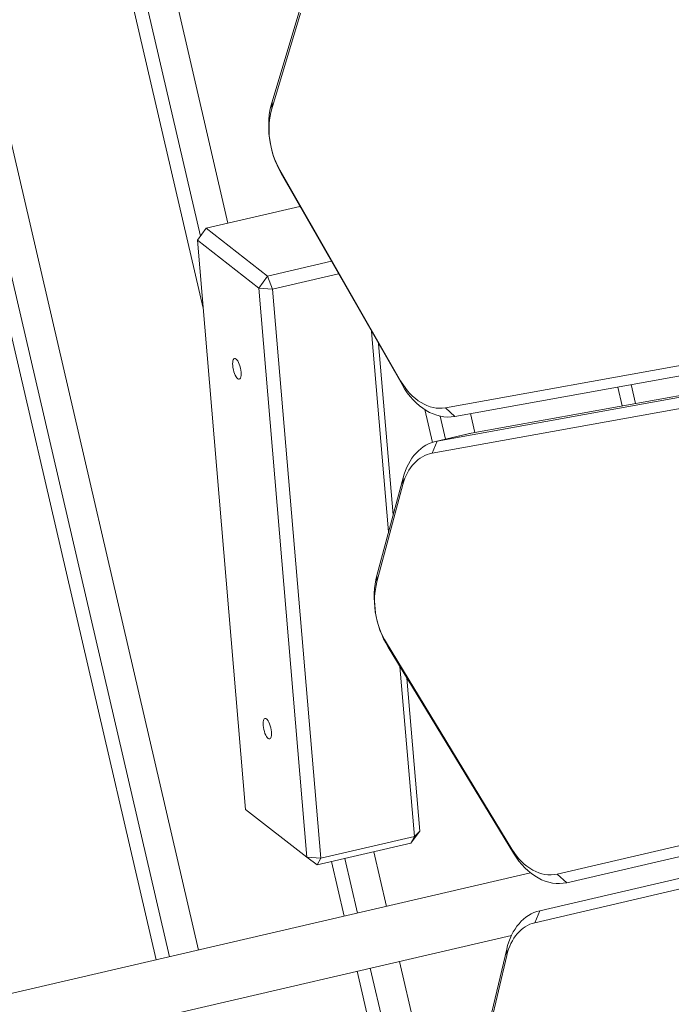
# Model space of a CAD drawing. Extents: x 5477758 to 5478338, y 5918296 to 5918502.
# Tile 85 of 138: x 5477951.015 to 5477951.199, y 5918462.365 to 5918462.644. Entities that reach past the tile are written whole.
import ezdxf

# ---------------------------------------------------------------- set-up
doc = ezdxf.new("R2010")
doc.units = 0
doc.layers.get('0').update_dxf_attribs({"linetype": 'CONTINUOUS', "lineweight": 13})
doc.layers.add('0_PROJEKTOWANE ZABAWKI', color=7, linetype='CONTINUOUS', lineweight=0)
doc.layers.add('0_WSPÓŁRZĘDNE_ODNOŚNIKI', color=6, linetype='CONTINUOUS', lineweight=15)
doc.styles.add('pktkecm$0$STANDARD', font='romans')
doc.dimstyles.new('pktkecm$0$ODNOŚNIKI', dxfattribs={"dimtxt": 17.5, "dimasz": 6, "dimexe": 7, "dimexo": 7, "dimgap": 7, "dimtad": 1, "dimtoh": 1, "dimdec": 0, "dimzin": 0, "dimdsep": 46, "dimtxsty": 'pktkecm$0$STANDARD', "dimblk": 'pktkecm$0$_Dot', "dimcen": 8, "dimdle": 7, "dimclrt": 2, "dimadec": 0, "dimazin": 0, "dimtfac": 1, "dimtdec": 0, "dimtofl": 0, "dimtmove": 0, "dimatfit": 3, "dimldrblk": 'pktkecm$0$_DotBlank', "dimfxl": 0, "dimtolj": 1, "dimtzin": 0, "dimarcsym": 0})

# ---------------------------------------------------------------- blocks, each defined once
blk = doc.blocks.new('zw$CEC1')
for p, q in [((1109.106042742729, -735.0956779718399), (1112.346014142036, -669.4898570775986)), ((1112.346014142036, -670.4798065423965), (1109.106042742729, -736.0856273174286)), ((1122.728097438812, -670.6199754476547), (1122.728097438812, -736.2657859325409)), ((1109.405859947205, -736.3051626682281), (1112.645831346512, -670.6993418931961)), ((1123.028097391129, -736.4779180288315), (1123.028097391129, -670.8321075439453)), ((1108.537550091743, -735.4402325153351), (1111.642089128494, -672.5767669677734)), ((1122.12809753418, -735.337869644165), (1122.12809753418, -672.4360859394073)), ((1111.342271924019, -672.7814956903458), (1108.237732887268, -735.6449612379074)), ((1121.828097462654, -672.6482180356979), (1121.828097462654, -735.5500016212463)), ((1109.339612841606, -730.3661414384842), (1108.78813624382, -730.3661414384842)), ((1108.76914691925, -730.7506552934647), (1109.320623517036, -730.7506552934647)), ((1109.111177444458, -734.9917050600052), (1108.559700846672, -734.9917050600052)), ((1109.10482442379, -735.1450332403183), (1109.10482442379, -736.1349827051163)), ((1109.106042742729, -736.0856273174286), (1109.106042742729, -735.0956779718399)), ((1121.828097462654, -735.5500016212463), (1122.12809753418, -735.337869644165)), ((1108.237732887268, -735.6449612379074), (1108.537550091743, -735.4402325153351)), ((1109.10482442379, -735.8384637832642), (1108.435959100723, -735.8384637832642)), ((1108.155931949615, -736.2229776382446), (1109.108699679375, -736.2229776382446)), ((1109.405859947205, -736.3051626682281), (1109.106042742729, -736.0856273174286)), ((1121.62809753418, -736.2732839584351), (1121.62809753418, -782.341095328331)), ((1123.028097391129, -736.4779180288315), (1122.728097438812, -736.2657859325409)), ((1107.203011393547, -736.7095311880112), (1100.603096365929, -738.6904891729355)), ((1100.720315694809, -738.6736257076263), (1107.320230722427, -736.692667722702)), ((1107.203011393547, -736.7095311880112), (1107.320230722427, -736.692667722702)), ((1120.846548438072, -736.6394574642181), (1114.348424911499, -738.7820793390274)), ((1114.475210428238, -738.762204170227), (1120.973333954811, -736.6195824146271)), ((1120.846548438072, -736.6394574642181), (1120.973333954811, -736.6195824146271)), ((1096.223009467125, -737.0638817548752), (1098.68021273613, -738.4708856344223)), ((1110.858790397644, -737.7746723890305), (1106.040140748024, -737.0768854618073)), ((1098.869008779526, -738.5181601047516), (1096.41180562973, -737.1111562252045)), ((1105.656995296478, -737.1918861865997), (1111.298143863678, -738.0087789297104)), ((1110.081738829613, -737.3071397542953), (1109.90119433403, -737.2644238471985)), ((1109.90119433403, -737.2644238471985), (1112.426343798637, -738.6099325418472)), ((1112.60688829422, -738.6526484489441), (1110.081738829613, -737.3071397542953)), ((1123.228097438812, -782.341095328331), (1123.228097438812, -737.2012002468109)), ((1123.753017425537, -737.4626055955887), (1123.580944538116, -737.424241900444)), ((1123.580944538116, -737.424241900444), (1126.1709638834, -738.7066160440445)), ((1126.343036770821, -738.7449797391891), (1123.753017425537, -737.4626055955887)), ((1103.460548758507, -737.8511474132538), (1103.460548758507, -739.710352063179)), ((1103.85377395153, -739.6558709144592), (1103.85377395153, -737.7331212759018)), ((1098.869008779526, -738.5181601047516), (1098.68021273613, -738.4708856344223)), ((1101.745039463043, -738.3710383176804), (1101.754853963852, -738.3631100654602)), ((1101.753697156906, -738.3634572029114), (1101.745039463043, -738.3710383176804)), ((1101.745039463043, -741.096146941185), (1101.745039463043, -738.3710383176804)), ((1119.759807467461, -739.0636255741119), (1115.452662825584, -738.4399094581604)), ((1100.603096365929, -738.6904891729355), (1100.720315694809, -738.6736257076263)), ((1112.60688829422, -738.6526484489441), (1112.426343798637, -738.6099325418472)), ((1114.348424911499, -738.7820793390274), (1114.475210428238, -738.762204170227)), ((1115.093400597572, -738.5583688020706), (1119.876774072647, -739.251047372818)), ((1119.876774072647, -739.251047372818), (1119.759807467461, -739.0636255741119)), ((1119.759807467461, -739.0636255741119), (1120.036066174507, -739.3855383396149)), ((1120.036066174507, -739.3855383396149), (1119.876774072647, -739.251047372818)), ((1119.876774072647, -739.251047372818), (1119.876774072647, -741.9761559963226)), ((1120.036066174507, -742.1106469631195), (1120.036066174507, -739.3855383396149)), ((1103.460548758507, -739.710352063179), (1101.745039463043, -741.096146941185)), ((1103.460548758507, -739.710352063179), (1103.85377395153, -739.6558709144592)), ((1103.736807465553, -740.0322647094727), (1103.460548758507, -739.710352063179)), ((1103.85377395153, -739.6558709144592), (1103.736807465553, -740.0322647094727)), ((1119.876774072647, -741.9761559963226), (1103.85377395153, -739.6558709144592)), ((1102.02129805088, -741.4180595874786), (1103.736807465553, -740.0322647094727)), ((1103.736807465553, -740.0322647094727), (1119.759807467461, -742.3525497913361)), ((1101.745039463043, -740.4640274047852), (1083.584267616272, -740.4640274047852)), ((1121.62809753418, -740.4640274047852), (1120.036066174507, -740.4640274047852)), ((1156.60189473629, -740.4640274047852), (1123.228097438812, -740.4640274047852)), ((1101.745039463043, -741.096146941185), (1102.02129805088, -741.4180595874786)), ((1101.929238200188, -741.3107860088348), (1083.428097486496, -741.3107860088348)), ((1118.044298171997, -743.738344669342), (1102.02129805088, -741.4180595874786)), ((1121.62809753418, -741.3107860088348), (1120.036066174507, -741.3107860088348)), ((1156.696484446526, -741.3107860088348), (1123.228097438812, -741.3107860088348)), ((1083.584267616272, -741.6952998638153), (1103.935813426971, -741.6952998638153)), ((1120.036066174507, -741.6952998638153), (1121.62809753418, -741.6952998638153)), ((1123.228097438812, -741.6952998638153), (1156.60189473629, -741.6952998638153)), ((1119.759807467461, -742.3525497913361), (1119.876774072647, -741.9761559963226)), ((1120.036066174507, -742.1106469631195), (1119.759807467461, -742.3525497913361)), ((1119.876774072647, -741.9761559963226), (1120.036066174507, -742.1106469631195)), ((1119.759807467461, -742.3525497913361), (1118.044298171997, -743.738344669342)), ((1121.62809753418, -745.9363497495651), (1088.254300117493, -745.9363497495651)), ((1121.62809753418, -746.7831083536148), (1083.428097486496, -746.7831083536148)), ((1083.584267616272, -747.1676222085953), (1121.62809753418, -747.1676222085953))]:
    blk.add_line(p, q)
for centre, major_axis, ratio, start_param, end_param in [((1111.10482442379, -735.1450332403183), (-1.999999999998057, 2.373101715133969e-15), 0.7071067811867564, 6.248278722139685, 6.283185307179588), ((1120.12809741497, -735.337869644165), (1.999999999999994, -2.220446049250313e-15), 0.7071067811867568, 5.148721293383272, 6.283185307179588), ((1106.538768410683, -735.6030093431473), (1.700000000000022, -1.762479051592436e-15), 0.7071067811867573, 5.113814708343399, 6.248278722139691), ((1106.538768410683, -735.3908772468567), (1.999999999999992, -2.331468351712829e-15), 0.7071067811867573, 5.113814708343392, 6.248278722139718), ((1120.12809741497, -735.5500016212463), (1.700000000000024, -1.323524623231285e-14), 0.7071067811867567, 5.148721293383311, 6.283185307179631), ((1111.10482442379, -736.1349827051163), (-1.999999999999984, 1.949829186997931e-15), 0.7071067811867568, 6.248278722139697, 7.208209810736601), ((1111.10482442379, -736.3471148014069), (-1.69999999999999, 1.665334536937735e-15), 0.7071067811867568, 6.248278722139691, 7.208209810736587), ((1124.728097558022, -736.2657859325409), (-1.999999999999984, 4.521407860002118e-15), 0.7071067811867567, 5.182761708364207e-15, 0.9599310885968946), ((1124.728097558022, -736.4779180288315), (-1.69999999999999, 1.554312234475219e-15), 0.707106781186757, 0, 0.9599310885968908), ((1099.938853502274, -737.371835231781), (1.999999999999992, 1.441069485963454e-13), 0.7071067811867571, 4.031710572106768, 5.11381470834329), ((1099.938853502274, -737.5839673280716), (-1.69999999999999, 1.260658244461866e-13), 0.7071067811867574, 0.8901179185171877, 1.972222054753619), ((1113.629973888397, -737.480491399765), (1.999999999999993, 1.448841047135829e-13), 0.7071067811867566, 4.066617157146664, 5.148721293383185), ((1113.629973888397, -737.6926234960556), (-1.699999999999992, 1.26176846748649e-13), 0.7071067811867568, 0.9250245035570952, 2.007128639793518)]:
    blk.add_ellipse(centre, major_axis=major_axis, ratio=ratio, start_param=start_param, end_param=end_param)
for centre in [(1105.825811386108, -741.1518812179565), (1115.955294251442, -742.6187281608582)]:
    blk.add_ellipse(centre, major_axis=(-0.2999999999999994, 1.165734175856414e-14), ratio=0.3420201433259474)
blk = doc.blocks.new('pktkecm$0$_Dot')
at = {"color": 0, "linetype": 'ByBlock', "lineweight": -2}
blk.add_line((-0.5, 0), (-1, 0), dxfattribs=at)
at = {"color": 0, "linetype": 'ByBlock', "const_width": 0.5}
blk.add_lwpolyline([(-0.25, 0, 1), (0.25, 0, 1)], format="xyb", close=True, dxfattribs=at)
blk = doc.blocks.new('pktkecm$0$_DotBlank')
at = {"color": 0, "linetype": 'ByBlock', "lineweight": -2}
blk.add_line((-0.5, 0), (-1, 0), dxfattribs=at)
blk.add_circle((0, 0), 0.5, dxfattribs=at)

msp = doc.modelspace()

# ---------------------------------------------------------------- block references
at = {"layer": '0_PROJEKTOWANE ZABAWKI', "xscale": 0.009981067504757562, "yscale": 0.009981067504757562, "zscale": 0.009981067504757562, "rotation": 283.0720937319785}
msp.add_blockref('zw$CEC1', (5477955.785412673, 5918474.969202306), dxfattribs=at)

# ---------------------------------------------------------------- leaders
at = {"layer": '0_WSPÓŁRZĘDNE_ODNOŚNIKI', "lineweight": -3}
for points in [[(5477951.209519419, 5918477.101817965), (5477951.850971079, 5918462.564484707)], [(5477950.190669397, 5918470.789150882), (5477950.832121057, 5918456.251817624)]]:
    msp.add_leader(points, dimstyle='pktkecm$0$ODNOŚNIKI', override={"dimasz": 2.8}, dxfattribs=at)

doc.saveas('drawing.dxf')
